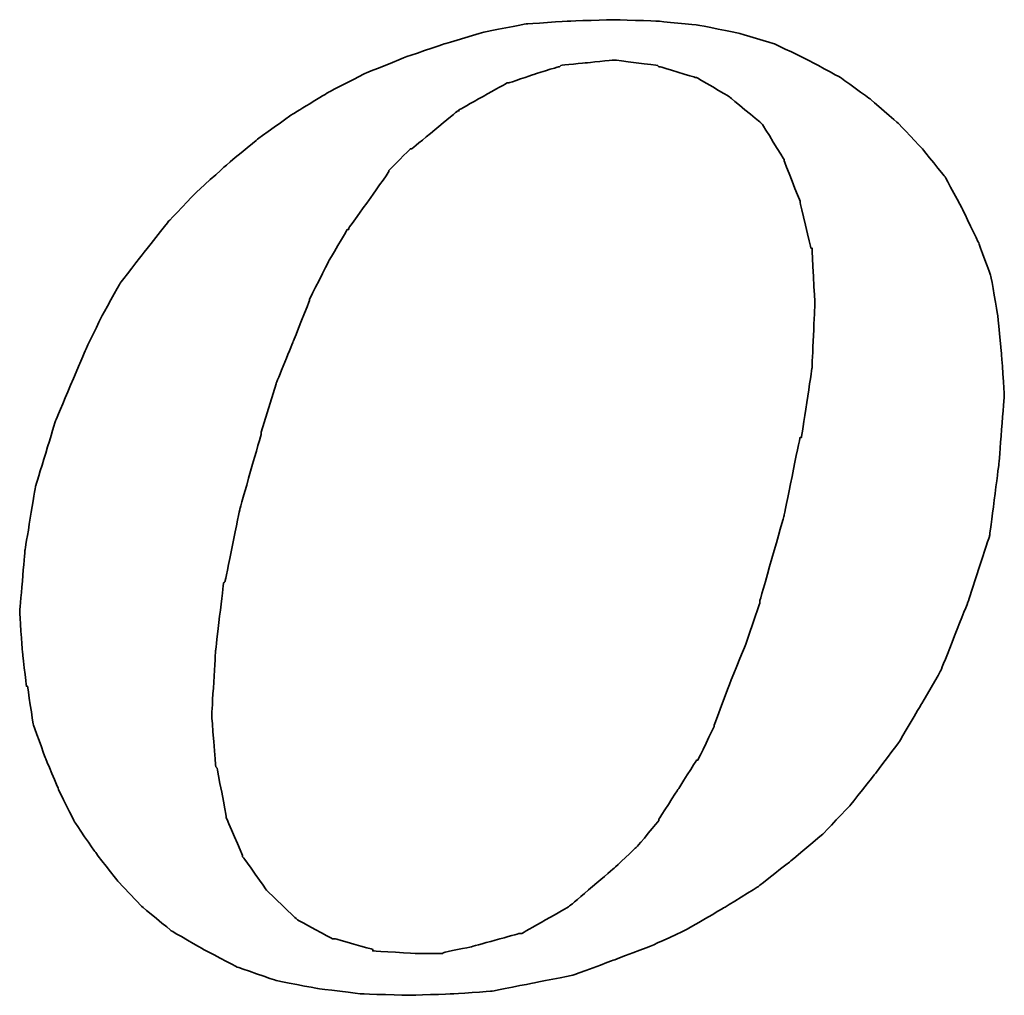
# Model space of a CAD drawing. Header units: millimetres. Extents: x 346 to 653, y 207 to 305.
# Tile 35 of 45: x 579.22 to 581.68, y 236.98 to 239.43. Entities that reach past the tile are written whole.
import ezdxf

# ---------------------------------------------------------------- set-up
doc = ezdxf.new("R2010")
doc.units = ezdxf.units.MM
doc.layers.add('DIM', color=4, linetype='Continuous')
doc.layers.add('layer 1', color=7, linetype='Continuous')

# ---------------------------------------------------------------- blocks, each defined once
blk = doc.blocks.new('TBI MOTION logo(完整正式版)')
at = {"layer": 'layer 1', "color": 22, "lineweight": 35}
for points, knots in [([(-11.34375, -6.98375), (-11.34375, -6.98375), (-10.91375, -7.43875), (-10.91375, -7.43875), (-10.91375, -7.43875), (-10.91375, -7.43875), (-10.38625, -7.87125), (-10.38625, -7.87125), (-10.38625, -7.87125), (-10.38625, -7.87125), (-9.81125, -8.20375), (-9.81125, -8.20375), (-9.81125, -8.20375), (-9.81125, -8.20375), (-9.21125, -8.51875), (-9.21125, -8.51875), (-9.21125, -8.51875), (-9.21125, -8.51875), (-8.51625, -8.75875), (-8.51625, -8.75875), (-8.51625, -8.75875), (-8.51625, -8.75875), (-7.77125, -8.90375), (-7.77125, -8.90375), (-7.77125, -8.90375), (-7.77125, -8.90375), (-6.97875, -8.99875), (-6.97875, -8.99875), (-6.97875, -8.99875), (-6.97875, -8.99875), (-6.14125, -9.02375), (-6.14125, -9.02375), (-6.14125, -9.02375), (-6.14125, -9.02375), (-5.37125, -8.99875), (-5.37125, -8.99875), (-5.37125, -8.99875), (-5.37125, -8.99875), (-4.65375, -8.94875), (-4.65375, -8.94875), (-4.65375, -8.94875), (-4.65375, -8.94875), (-3.93375, -8.80625), (-3.93375, -8.80625), (-3.93375, -8.80625), (-3.93375, -8.80625), (-3.21375, -8.66375), (-3.21375, -8.66375), (-3.21375, -8.66375), (-3.21375, -8.66375), (-2.49375, -8.39875), (-2.49375, -8.39875), (-2.49375, -8.39875), (-2.49375, -8.39875), (-1.79875, -8.13375), (-1.79875, -8.13375), (-1.79875, -8.13375), (-1.79875, -8.13375), (-1.17375, -7.84375), (-1.17375, -7.84375), (-1.17375, -7.84375), (-1.17375, -7.84375), (-0.52375, -7.46375), (-0.52375, -7.46375), (-0.52375, -7.46375), (-0.52375, -7.46375), (0.10124, -7.07875), (0.10124, -7.07875), (0.10124, -7.07875), (0.10124, -7.07875), (0.67625, -6.62375), (0.67625, -6.62375), (0.67625, -6.62375), (0.67625, -6.62375), (1.24874, -6.14375), (1.24874, -6.14375), (1.24874, -6.14375), (1.24874, -6.14375), (1.72874, -5.64125), (1.72874, -5.64125), (1.72874, -5.64125), (1.72874, -5.64125), (2.18624, -5.06375), (2.18624, -5.06375), (2.18624, -5.06375), (2.18624, -5.06375), (2.61625, -4.48874), (2.61625, -4.48874), (2.61625, -4.48874), (2.61625, -4.48874), (3.00125, -3.83874), (3.00125, -3.83874), (3.00125, -3.83874), (3.00125, -3.83874), (3.36124, -3.21374), (3.36124, -3.21374), (3.36124, -3.21374), (3.36124, -3.21374), (3.84374, -1.99125), (3.84374, -1.99125), (3.84374, -1.99125), (3.84374, -1.99125), (4.22625, -0.81875), (4.22625, -0.81875), (4.22625, -0.81875), (4.22625, -0.81875), (4.39125, 0.45624), (4.39125, 0.45624), (4.39125, 0.45624), (4.39125, 0.45624), (4.48874, 1.70124), (4.48874, 1.70124), (4.48874, 1.70124), (4.48874, 1.70124), (4.43874, 2.44625), (4.43874, 2.44625), (4.43874, 2.44625), (4.43874, 2.44625), (4.36874, 3.14125), (4.36874, 3.14125), (4.36874, 3.14125), (4.36874, 3.14125), (4.25125, 3.81125), (4.25125, 3.81125), (4.25125, 3.81125), (4.25125, 3.81125), (4.03124, 4.41125), (4.03124, 4.41125), (4.03124, 4.41125), (4.03124, 4.41125), (3.74374, 5.01125), (3.74374, 5.01125), (3.74374, 5.01125), (3.74374, 5.01125), (3.43124, 5.58875), (3.43124, 5.58875), (3.43124, 5.58875), (3.43124, 5.58875), (3.02625, 6.09125), (3.02625, 6.09125), (3.02625, 6.09125), (3.02625, 6.09125), (2.59374, 6.54875), (2.59374, 6.54875), (2.59374, 6.54875), (2.59374, 6.54875), (2.09124, 6.98125), (2.09124, 6.98125), (2.09124, 6.98125), (2.09124, 6.98125), (1.56124, 7.36625), (1.56124, 7.36625), (1.56124, 7.36625), (1.56124, 7.36625), (0.98624, 7.67625), (0.98624, 7.67625), (0.98624, 7.67625), (0.98624, 7.67625), (0.38624, 7.96375), (0.38624, 7.96375), (0.38624, 7.96375), (0.38624, 7.96375), (-0.25875, 8.15625), (-0.25875, 8.15625), (-0.25875, 8.15625), (-0.25875, 8.15625), (-0.98125, 8.30125), (-0.98125, 8.30125), (-0.98125, 8.30125), (-0.98125, 8.30125), (-1.70124, 8.37125), (-1.70124, 8.37125), (-1.70124, 8.37125), (-1.70124, 8.37125), (-2.49375, 8.39624), (-2.49375, 8.39624), (-2.49375, 8.39624), (-2.49375, 8.39624), (-3.28625, 8.37125), (-3.28625, 8.37125), (-3.28625, 8.37125), (-3.28625, 8.37125), (-4.05125, 8.32125), (-4.05125, 8.32125), (-4.05125, 8.32125), (-4.05125, 8.32125), (-4.77375, 8.18125), (-4.77375, 8.18125), (-4.77375, 8.18125), (-4.77375, 8.18125), (-5.51625, 7.96375), (-5.51625, 7.96375), (-5.51625, 7.96375), (-5.51625, 7.96375), (-6.21125, 7.72625), (-6.21125, 7.72625), (-6.21125, 7.72625), (-6.21125, 7.72625), (-6.92875, 7.43625), (-6.92875, 7.43625), (-6.92875, 7.43625), (-6.92875, 7.43625), (-7.57875, 7.10125), (-7.57875, 7.10125), (-7.57875, 7.10125), (-7.57875, 7.10125), (-8.24875, 6.69125), (-8.24875, 6.69125), (-8.24875, 6.69125), (-8.24875, 6.69125), (-8.84875, 6.26125), (-8.84875, 6.26125), (-8.84875, 6.26125), (-8.84875, 6.26125), (-9.42625, 5.78125), (-9.42625, 5.78125), (-9.42625, 5.78125), (-9.42625, 5.78125), (-9.95375, 5.30125), (-9.95375, 5.30125), (-9.95375, 5.30125), (-9.95375, 5.30125), (-10.43375, 4.79624), (-10.43375, 4.79624), (-10.43375, 4.79624), (-10.43375, 4.79624), (-10.88875, 4.22125), (-10.88875, 4.22125), (-10.88875, 4.22125), (-10.88875, 4.22125), (-11.29875, 3.69375), (-11.29875, 3.69375), (-11.29875, 3.69375), (-11.29875, 3.69375), (-11.63375, 3.09125), (-11.63375, 3.09125), (-11.63375, 3.09125), (-11.63375, 3.09125), (-11.91875, 2.49625), (-11.91875, 2.49625), (-11.91875, 2.49625), (-11.91875, 2.49625), (-12.44875, 1.24625), (-12.44875, 1.24625), (-12.44875, 1.24625), (-12.44875, 1.24625), (-12.80875, 0.06874), (-12.80875, 0.06874), (-12.80875, 0.06874), (-12.80875, 0.06874), (-12.99875, -1.07875), (-12.99875, -1.07875), (-12.99875, -1.07875), (-12.99875, -1.07875), (-13.09375, -2.18375), (-13.09375, -2.18375), (-13.09375, -2.18375), (-13.09375, -2.18375), (-13.04875, -2.85375), (-13.04875, -2.85375), (-13.04875, -2.85375), (-13.04875, -2.85375), (-12.97375, -3.50375), (-12.97375, -3.50375), (-12.97375, -3.50375), (-12.97375, -3.50375), (-12.95375, -3.50375), (-12.95375, -3.50375), (-12.95375, -3.50375), (-12.95375, -3.50375), (-12.85375, -4.17375), (-12.85375, -4.17375), (-12.85375, -4.17375), (-12.85375, -4.17375), (-12.63875, -4.77624), (-12.63875, -4.77624), (-12.63875, -4.77624), (-12.63875, -4.77624), (-12.39875, -5.35125), (-12.39875, -5.35125), (-12.39875, -5.35125), (-12.39875, -5.35125), (-12.11375, -5.92875), (-12.11375, -5.92875), (-12.11375, -5.92875), (-12.11375, -5.92875), (-11.75375, -6.45375), (-11.75375, -6.45375), (-11.75375, -6.45375), (-11.75375, -6.45375), (-11.34375, -6.98375), (-11.34375, -6.98375)], [0, 0, 0, 0, 0.01369863, 0.01369863, 0.01369863, 0.01369864, 0.02739726, 0.02739726, 0.02739726, 0.02739727, 0.04109589, 0.04109589, 0.04109589, 0.0410959, 0.05479452, 0.05479452, 0.05479452, 0.05479453, 0.06849315, 0.06849315, 0.06849315, 0.06849316, 0.08219178, 0.08219178, 0.08219178, 0.08219179, 0.09589041, 0.09589041, 0.09589041, 0.09589042, 0.10958904, 0.10958904, 0.10958904, 0.10958905, 0.12328767, 0.12328767, 0.12328767, 0.12328768, 0.1369863, 0.1369863, 0.1369863, 0.13698631, 0.15068493, 0.15068493, 0.15068493, 0.15068494, 0.16438356, 0.16438356, 0.16438356, 0.16438357, 0.17808219, 0.17808219, 0.17808219, 0.1780822, 0.19178082, 0.19178082, 0.19178082, 0.19178083, 0.20547945, 0.20547945, 0.20547945, 0.20547946, 0.21917808, 0.21917808, 0.21917808, 0.21917809, 0.23287671, 0.23287671, 0.23287671, 0.23287672, 0.24657534, 0.24657534, 0.24657534, 0.24657535, 0.26027397, 0.26027397, 0.26027397, 0.26027398, 0.2739726, 0.2739726, 0.2739726, 0.27397261, 0.28767123, 0.28767123, 0.28767123, 0.28767124, 0.30136986, 0.30136986, 0.30136986, 0.30136987, 0.31506849, 0.31506849, 0.31506849, 0.3150685, 0.32876712, 0.32876712, 0.32876712, 0.32876713, 0.34246575, 0.34246575, 0.34246575, 0.34246576, 0.35616438, 0.35616438, 0.35616438, 0.35616439, 0.36986301, 0.36986301, 0.36986301, 0.36986302, 0.38356164, 0.38356164, 0.38356164, 0.38356165, 0.39726027, 0.39726027, 0.39726027, 0.39726028, 0.4109589, 0.4109589, 0.4109589, 0.41095891, 0.42465753, 0.42465753, 0.42465753, 0.42465754, 0.43835616, 0.43835616, 0.43835616, 0.43835617, 0.45205479, 0.45205479, 0.45205479, 0.4520548, 0.46575342, 0.46575342, 0.46575342, 0.46575343, 0.47945205, 0.47945205, 0.47945205, 0.47945206, 0.49315068, 0.49315068, 0.49315068, 0.49315069, 0.50684932, 0.50684932, 0.50684932, 0.50684933, 0.52054795, 0.52054795, 0.52054795, 0.52054796, 0.53424658, 0.53424658, 0.53424658, 0.53424659, 0.54794521, 0.54794521, 0.54794521, 0.54794522, 0.56164384, 0.56164384, 0.56164384, 0.56164385, 0.57534247, 0.57534247, 0.57534247, 0.57534248, 0.5890411, 0.5890411, 0.5890411, 0.58904111, 0.60273973, 0.60273973, 0.60273973, 0.60273974, 0.61643836, 0.61643836, 0.61643836, 0.61643837, 0.63013699, 0.63013699, 0.63013699, 0.630137, 0.64383562, 0.64383562, 0.64383562, 0.64383563, 0.65753425, 0.65753425, 0.65753425, 0.65753426, 0.67123288, 0.67123288, 0.67123288, 0.67123289, 0.68493151, 0.68493151, 0.68493151, 0.68493152, 0.69863014, 0.69863014, 0.69863014, 0.69863015, 0.71232877, 0.71232877, 0.71232877, 0.71232878, 0.7260274, 0.7260274, 0.7260274, 0.72602741, 0.73972603, 0.73972603, 0.73972603, 0.73972604, 0.75342466, 0.75342466, 0.75342466, 0.75342467, 0.76712329, 0.76712329, 0.76712329, 0.7671233, 0.78082192, 0.78082192, 0.78082192, 0.78082193, 0.79452055, 0.79452055, 0.79452055, 0.79452056, 0.80821918, 0.80821918, 0.80821918, 0.80821919, 0.82191781, 0.82191781, 0.82191781, 0.82191782, 0.83561644, 0.83561644, 0.83561644, 0.83561645, 0.84931507, 0.84931507, 0.84931507, 0.84931508, 0.8630137, 0.8630137, 0.8630137, 0.86301371, 0.87671233, 0.87671233, 0.87671233, 0.87671234, 0.89041096, 0.89041096, 0.89041096, 0.89041097, 0.90410959, 0.90410959, 0.90410959, 0.9041096, 0.91780822, 0.91780822, 0.91780822, 0.91780823, 0.93150685, 0.93150685, 0.93150685, 0.93150686, 0.94520548, 0.94520548, 0.94520548, 0.94520549, 0.95890411, 0.95890411, 0.95890411, 0.95890412, 0.97260274, 0.97260274, 0.97260274, 0.97260275, 0.98630137, 0.98630137, 0.98630137, 0.98630138, 1, 1, 1, 1]), ([(-8.77875, 1.03124), (-8.77875, 1.03124), (-8.51625, 1.89625), (-8.51625, 1.89625), (-8.51625, 1.89625), (-8.51625, 1.89625), (-8.20375, 2.66375), (-8.20375, 2.66375), (-8.20375, 2.66375), (-8.20375, 2.66375), (-7.91625, 3.38125), (-7.91625, 3.38125), (-7.91625, 3.38125), (-7.91625, 3.38125), (-7.91625, 3.40624), (-7.91625, 3.40624), (-7.91625, 3.40624), (-7.91625, 3.40624), (-7.57875, 4.07624), (-7.57875, 4.07624), (-7.57875, 4.07624), (-7.57875, 4.07624), (-7.24375, 4.65125), (-7.24375, 4.65125), (-7.24375, 4.65125), (-7.24375, 4.65125), (-7.21875, 4.65125), (-7.21875, 4.65125), (-7.21875, 4.65125), (-7.21875, 4.65125), (-7.21875, 4.67624), (-7.21875, 4.67624), (-7.21875, 4.67624), (-7.21875, 4.67624), (-6.83625, 5.20375), (-6.83625, 5.20375), (-6.83625, 5.20375), (-6.83625, 5.20375), (-6.49875, 5.68625), (-6.49875, 5.68625), (-6.49875, 5.68625), (-6.49875, 5.68625), (-6.49875, 5.70625), (-6.49875, 5.70625), (-6.49875, 5.70625), (-6.49875, 5.70625), (-6.11625, 6.09125), (-6.11625, 6.09125), (-6.11625, 6.09125), (-6.11625, 6.09125), (-6.09125, 6.09125), (-6.09125, 6.09125), (-6.09125, 6.09125), (-6.09125, 6.09125), (-5.27375, 6.76625), (-5.27375, 6.76625), (-5.27375, 6.76625), (-5.27375, 6.76625), (-5.24875, 6.76625), (-5.24875, 6.76625), (-5.24875, 6.76625), (-5.24875, 6.76625), (-5.24875, 6.78625), (-5.24875, 6.78625), (-5.24875, 6.78625), (-5.24875, 6.78625), (-4.38875, 7.26624), (-4.38875, 7.26624), (-4.38875, 7.26624), (-4.38875, 7.26624), (-4.36125, 7.26624), (-4.36125, 7.26624), (-4.36125, 7.26624), (-4.36125, 7.26624), (-3.93375, 7.41125), (-3.93375, 7.41125), (-3.93375, 7.41125), (-3.93375, 7.41125), (-3.47375, 7.55625), (-3.47375, 7.55625), (-3.47375, 7.55625), (-3.47375, 7.55625), (-3.45375, 7.55625), (-3.45375, 7.55625), (-3.45375, 7.55625), (-3.45375, 7.55625), (-3.42875, 7.58124), (-3.42875, 7.58124), (-3.42875, 7.58124), (-3.42875, 7.58124), (-2.97375, 7.62625), (-2.97375, 7.62625), (-2.97375, 7.62625), (-2.97375, 7.62625), (-2.49375, 7.67625), (-2.49375, 7.67625), (-2.49375, 7.67625), (-2.49375, 7.67625), (-2.46875, 7.67625), (-2.46875, 7.67625), (-2.46875, 7.67625), (-2.46875, 7.67625), (-1.70124, 7.58124), (-1.70124, 7.58124), (-1.70124, 7.58124), (-1.70124, 7.58124), (-1.67875, 7.55625), (-1.67875, 7.55625), (-1.67875, 7.55625), (-1.67875, 7.55625), (-1.65375, 7.55625), (-1.65375, 7.55625), (-1.65375, 7.55625), (-1.65375, 7.55625), (-1.03125, 7.36625), (-1.03125, 7.36625), (-1.03125, 7.36625), (-1.03125, 7.36625), (-1.00625, 7.36625), (-1.00625, 7.36625), (-1.00625, 7.36625), (-1.00625, 7.36625), (-0.43124, 7.02624), (-0.43124, 7.02624), (-0.43124, 7.02624), (-0.43124, 7.02624), (-0.40625, 7.00624), (-0.40625, 7.00624), (-0.40625, 7.00624), (-0.40625, 7.00624), (0.12124, 6.57124), (0.12124, 6.57124), (0.12124, 6.57124), (0.12124, 6.57124), (0.14624, 6.54875), (0.14624, 6.54875), (0.14624, 6.54875), (0.14624, 6.54875), (0.17124, 6.52375), (0.17124, 6.52375), (0.17124, 6.52375), (0.17124, 6.52375), (0.55625, 5.89875), (0.55625, 5.89875), (0.55625, 5.89875), (0.55625, 5.89875), (0.55625, 5.87625), (0.55625, 5.87625), (0.55625, 5.87625), (0.55625, 5.87625), (0.84124, 5.15625), (0.84124, 5.15625), (0.84124, 5.15625), (0.84124, 5.15625), (0.84124, 5.13125), (0.84124, 5.13125), (0.84124, 5.13125), (0.84124, 5.13125), (1.03624, 4.31875), (1.03624, 4.31875), (1.03624, 4.31875), (1.03624, 4.31875), (1.05624, 4.31875), (1.05624, 4.31875), (1.05624, 4.31875), (1.05624, 4.31875), (1.05624, 4.29125), (1.05624, 4.29125), (1.05624, 4.29125), (1.05624, 4.29125), (1.10625, 3.33125), (1.10625, 3.33125), (1.10625, 3.33125), (1.10625, 3.33125), (1.10625, 3.30875), (1.10625, 3.30875), (1.10625, 3.30875), (1.10625, 3.30875), (1.05624, 2.20624), (1.05624, 2.20624), (1.05624, 2.20624), (1.05624, 2.20624), (1.05624, 2.18124), (1.05624, 2.18124), (1.05624, 2.18124), (1.05624, 2.18124), (0.86624, 0.93624), (0.86624, 0.93624), (0.86624, 0.93624), (0.86624, 0.93624), (0.84124, 0.93624), (0.84124, 0.93624), (0.84124, 0.93624), (0.84124, 0.93624), (0.55625, -0.45874), (0.55625, -0.45874), (0.55625, -0.45874), (0.55625, -0.45874), (0.12124, -1.99125), (0.12124, -1.99125), (0.12124, -1.99125), (0.12124, -1.99125), (0.12124, -2.01874), (0.12124, -2.01874), (0.12124, -2.01874), (0.12124, -2.01874), (-0.13874, -2.78375), (-0.13874, -2.78375), (-0.13874, -2.78375), (-0.13874, -2.78375), (-0.43124, -3.50375), (-0.43124, -3.50375), (-0.43124, -3.50375), (-0.43124, -3.50375), (-0.69375, -4.19875), (-0.69375, -4.19875), (-0.69375, -4.19875), (-0.69375, -4.19875), (-0.69375, -4.22375), (-0.69375, -4.22375), (-0.69375, -4.22375), (-0.69375, -4.22375), (-0.98125, -4.82374), (-0.98125, -4.82374), (-0.98125, -4.82374), (-0.98125, -4.82374), (-1.00625, -4.82374), (-1.00625, -4.82374), (-1.00625, -4.82374), (-1.00625, -4.82374), (-1.33875, -5.35125), (-1.33875, -5.35125), (-1.33875, -5.35125), (-1.33875, -5.35125), (-1.67875, -5.87875), (-1.67875, -5.87875), (-1.67875, -5.87875), (-1.67875, -5.87875), (-1.67875, -5.90375), (-1.67875, -5.90375), (-1.67875, -5.90375), (-1.67875, -5.90375), (-2.05875, -6.35875), (-2.05875, -6.35875), (-2.05875, -6.35875), (-2.05875, -6.35875), (-2.08375, -6.38375), (-2.08375, -6.38375), (-2.08375, -6.38375), (-2.08375, -6.38375), (-2.46875, -6.74375), (-2.46875, -6.74375), (-2.46875, -6.74375), (-2.46875, -6.74375), (-3.25875, -7.41625), (-3.25875, -7.41625), (-3.25875, -7.41625), (-3.25875, -7.41625), (-3.28625, -7.43875), (-3.28625, -7.43875), (-3.28625, -7.43875), (-3.28625, -7.43875), (-4.12375, -7.91875), (-4.12375, -7.91875), (-4.12375, -7.91875), (-4.12375, -7.91875), (-4.14875, -7.91875), (-4.14875, -7.91875), (-4.14875, -7.91875), (-4.14875, -7.91875), (-4.17125, -7.91875), (-4.17125, -7.91875), (-4.17125, -7.91875), (-4.17125, -7.91875), (-5.03375, -8.15875), (-5.03375, -8.15875), (-5.03375, -8.15875), (-5.03375, -8.15875), (-5.51625, -8.25625), (-5.51625, -8.25625), (-5.51625, -8.25625), (-5.51625, -8.25625), (-5.54125, -8.27875), (-5.54125, -8.27875), (-5.54125, -8.27875), (-5.54125, -8.27875), (-5.56375, -8.27875), (-5.56375, -8.27875), (-5.56375, -8.27875), (-5.56375, -8.27875), (-5.99625, -8.27875), (-5.99625, -8.27875), (-5.99625, -8.27875), (-5.99625, -8.27875), (-6.76375, -8.23125), (-6.76375, -8.23125), (-6.76375, -8.23125), (-6.76375, -8.23125), (-6.78875, -8.23125), (-6.78875, -8.23125), (-6.78875, -8.23125), (-6.78875, -8.23125), (-6.78875, -8.20375), (-6.78875, -8.20375), (-6.78875, -8.20375), (-6.78875, -8.20375), (-7.45875, -8.01375), (-7.45875, -8.01375), (-7.45875, -8.01375), (-7.45875, -8.01375), (-7.48375, -8.01375), (-7.48375, -8.01375), (-7.48375, -8.01375), (-7.48375, -8.01375), (-7.50875, -8.01375), (-7.50875, -8.01375), (-7.50875, -8.01375), (-7.50875, -8.01375), (-8.13125, -7.67875), (-8.13125, -7.67875), (-8.13125, -7.67875), (-8.13125, -7.67875), (-8.15625, -7.65375), (-8.15625, -7.65375), (-8.15625, -7.65375), (-8.15625, -7.65375), (-8.65875, -7.17375), (-8.65875, -7.17375), (-8.65875, -7.17375), (-8.65875, -7.17375), (-8.68375, -7.14875), (-8.68375, -7.14875), (-8.68375, -7.14875), (-8.68375, -7.14875), (-9.08875, -6.57375), (-9.08875, -6.57375), (-9.08875, -6.57375), (-9.08875, -6.57375), (-9.11375, -6.54875), (-9.11375, -6.54875), (-9.11375, -6.54875), (-9.11375, -6.54875), (-9.11375, -6.52875), (-9.11375, -6.52875), (-9.11375, -6.52875), (-9.11375, -6.52875), (-9.40375, -5.85375), (-9.40375, -5.85375), (-9.40375, -5.85375), (-9.40375, -5.85375), (-9.40375, -5.82875), (-9.40375, -5.82875), (-9.40375, -5.82875), (-9.40375, -5.82875), (-9.56875, -4.96875), (-9.56875, -4.96875), (-9.56875, -4.96875), (-9.56875, -4.96875), (-9.59375, -4.94375), (-9.59375, -4.94375), (-9.59375, -4.94375), (-9.59375, -4.94375), (-9.66375, -4.03375), (-9.66375, -4.03375), (-9.66375, -4.03375), (-9.66375, -4.03375), (-9.66375, -4.00875), (-9.66375, -4.00875), (-9.66375, -4.00875), (-9.66375, -4.00875), (-9.59375, -2.85375), (-9.59375, -2.85375), (-9.59375, -2.85375), (-9.59375, -2.85375), (-9.45125, -1.65875), (-9.45125, -1.65875), (-9.45125, -1.65875), (-9.45125, -1.65875), (-9.42625, -1.63375), (-9.42625, -1.63375), (-9.42625, -1.63375), (-9.42625, -1.63375), (-9.16125, -0.33875), (-9.16125, -0.33875), (-9.16125, -0.33875), (-9.16125, -0.33875), (-8.77875, 1.00624), (-8.77875, 1.00624), (-8.77875, 1.00624), (-8.77875, 1.00624), (-8.77875, 1.03124), (-8.77875, 1.03124)], [0, 0, 0, 0, 0.01020408, 0.01020408, 0.01020408, 0.01020409, 0.02040816, 0.02040816, 0.02040816, 0.02040817, 0.03061224, 0.03061224, 0.03061224, 0.03061225, 0.04081633, 0.04081633, 0.04081633, 0.04081634, 0.05102041, 0.05102041, 0.05102041, 0.05102042, 0.06122449, 0.06122449, 0.06122449, 0.0612245, 0.07142857, 0.07142857, 0.07142857, 0.07142858, 0.08163265, 0.08163265, 0.08163265, 0.08163266, 0.09183673, 0.09183673, 0.09183673, 0.09183674, 0.10204082, 0.10204082, 0.10204082, 0.10204083, 0.1122449, 0.1122449, 0.1122449, 0.11224491, 0.12244898, 0.12244898, 0.12244898, 0.12244899, 0.13265306, 0.13265306, 0.13265306, 0.13265307, 0.14285714, 0.14285714, 0.14285714, 0.14285715, 0.15306122, 0.15306122, 0.15306122, 0.15306123, 0.16326531, 0.16326531, 0.16326531, 0.16326532, 0.17346939, 0.17346939, 0.17346939, 0.1734694, 0.18367347, 0.18367347, 0.18367347, 0.18367348, 0.19387755, 0.19387755, 0.19387755, 0.19387756, 0.20408163, 0.20408163, 0.20408163, 0.20408164, 0.21428571, 0.21428571, 0.21428571, 0.21428572, 0.2244898, 0.2244898, 0.2244898, 0.22448981, 0.23469388, 0.23469388, 0.23469388, 0.23469389, 0.24489796, 0.24489796, 0.24489796, 0.24489797, 0.25510204, 0.25510204, 0.25510204, 0.25510205, 0.26530612, 0.26530612, 0.26530612, 0.26530613, 0.2755102, 0.2755102, 0.2755102, 0.27551021, 0.28571429, 0.28571429, 0.28571429, 0.2857143, 0.29591837, 0.29591837, 0.29591837, 0.29591838, 0.30612245, 0.30612245, 0.30612245, 0.30612246, 0.31632653, 0.31632653, 0.31632653, 0.31632654, 0.32653061, 0.32653061, 0.32653061, 0.32653062, 0.33673469, 0.33673469, 0.33673469, 0.3367347, 0.34693878, 0.34693878, 0.34693878, 0.34693879, 0.35714286, 0.35714286, 0.35714286, 0.35714287, 0.36734694, 0.36734694, 0.36734694, 0.36734695, 0.37755102, 0.37755102, 0.37755102, 0.37755103, 0.3877551, 0.3877551, 0.3877551, 0.38775511, 0.39795918, 0.39795918, 0.39795918, 0.39795919, 0.40816327, 0.40816327, 0.40816327, 0.40816328, 0.41836735, 0.41836735, 0.41836735, 0.41836736, 0.42857143, 0.42857143, 0.42857143, 0.42857144, 0.43877551, 0.43877551, 0.43877551, 0.43877552, 0.44897959, 0.44897959, 0.44897959, 0.4489796, 0.45918367, 0.45918367, 0.45918367, 0.45918368, 0.46938776, 0.46938776, 0.46938776, 0.46938777, 0.47959184, 0.47959184, 0.47959184, 0.47959185, 0.48979592, 0.48979592, 0.48979592, 0.48979593, 0.5, 0.5, 0.5, 0.50000001, 0.51020408, 0.51020408, 0.51020408, 0.51020409, 0.52040816, 0.52040816, 0.52040816, 0.52040817, 0.53061224, 0.53061224, 0.53061224, 0.53061225, 0.54081633, 0.54081633, 0.54081633, 0.54081634, 0.55102041, 0.55102041, 0.55102041, 0.55102042, 0.56122449, 0.56122449, 0.56122449, 0.5612245, 0.57142857, 0.57142857, 0.57142857, 0.57142858, 0.58163265, 0.58163265, 0.58163265, 0.58163266, 0.59183673, 0.59183673, 0.59183673, 0.59183674, 0.60204082, 0.60204082, 0.60204082, 0.60204083, 0.6122449, 0.6122449, 0.6122449, 0.61224491, 0.62244898, 0.62244898, 0.62244898, 0.62244899, 0.63265306, 0.63265306, 0.63265306, 0.63265307, 0.64285714, 0.64285714, 0.64285714, 0.64285715, 0.65306122, 0.65306122, 0.65306122, 0.65306123, 0.66326531, 0.66326531, 0.66326531, 0.66326532, 0.67346939, 0.67346939, 0.67346939, 0.6734694, 0.68367347, 0.68367347, 0.68367347, 0.68367348, 0.69387755, 0.69387755, 0.69387755, 0.69387756, 0.70408163, 0.70408163, 0.70408163, 0.70408164, 0.71428571, 0.71428571, 0.71428571, 0.71428572, 0.7244898, 0.7244898, 0.7244898, 0.72448981, 0.73469388, 0.73469388, 0.73469388, 0.73469389, 0.74489796, 0.74489796, 0.74489796, 0.74489797, 0.75510204, 0.75510204, 0.75510204, 0.75510205, 0.76530612, 0.76530612, 0.76530612, 0.76530613, 0.7755102, 0.7755102, 0.7755102, 0.77551021, 0.78571429, 0.78571429, 0.78571429, 0.7857143, 0.79591837, 0.79591837, 0.79591837, 0.79591838, 0.80612245, 0.80612245, 0.80612245, 0.80612246, 0.81632653, 0.81632653, 0.81632653, 0.81632654, 0.82653061, 0.82653061, 0.82653061, 0.82653062, 0.83673469, 0.83673469, 0.83673469, 0.8367347, 0.84693878, 0.84693878, 0.84693878, 0.84693879, 0.85714286, 0.85714286, 0.85714286, 0.85714287, 0.86734694, 0.86734694, 0.86734694, 0.86734695, 0.87755102, 0.87755102, 0.87755102, 0.87755103, 0.8877551, 0.8877551, 0.8877551, 0.88775511, 0.89795918, 0.89795918, 0.89795918, 0.89795919, 0.90816327, 0.90816327, 0.90816327, 0.90816328, 0.91836735, 0.91836735, 0.91836735, 0.91836736, 0.92857143, 0.92857143, 0.92857143, 0.92857144, 0.93877551, 0.93877551, 0.93877551, 0.93877552, 0.94897959, 0.94897959, 0.94897959, 0.9489796, 0.95918367, 0.95918367, 0.95918367, 0.95918368, 0.96938776, 0.96938776, 0.96938776, 0.96938777, 0.97959184, 0.97959184, 0.97959184, 0.97959185, 0.98979592, 0.98979592, 0.98979592, 0.98979593, 1, 1, 1, 1])]:
    blk.add_open_spline(points, degree=3, knots=knots, dxfattribs=at)

msp = doc.modelspace()

# ---------------------------------------------------------------- block references
at = {"layer": 'DIM', "color": 0, "xscale": 0.1404528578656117, "yscale": 0.1404528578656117, "zscale": 0.1404528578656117}
msp.add_blockref('TBI MOTION logo(完整正式版)', (581.0544, 238.2499), dxfattribs=at)

doc.saveas('drawing.dxf')
